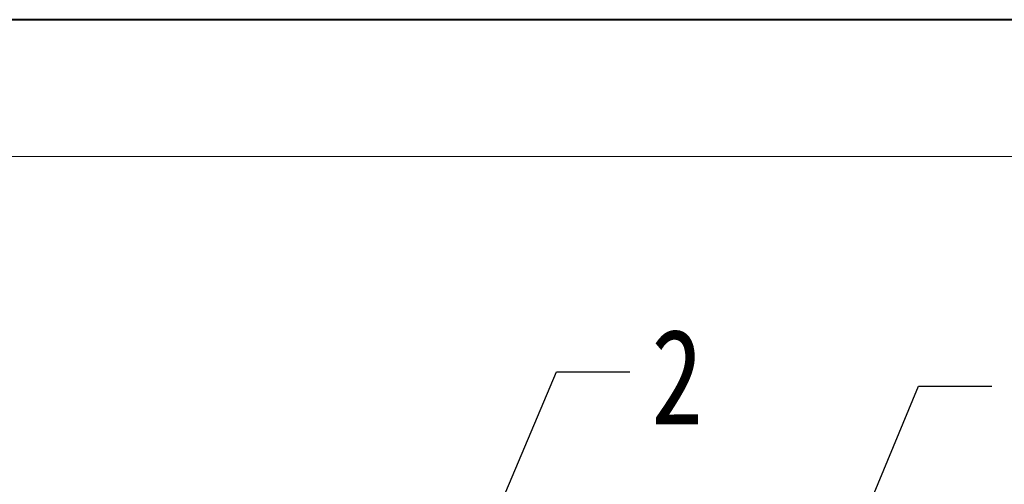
# Model space of a CAD drawing. Header units: millimetres. Extents: x -797 to 677, y 79 to 1112.
# Tile 66 of 75: x 181 to 306, y 1053 to 1112. Entities that reach past the tile are written whole.
import ezdxf

# ---------------------------------------------------------------- set-up
doc = ezdxf.new("R2010")
doc.units = ezdxf.units.MM
doc.styles.get("Standard").update_dxf_attribs({"font": '仿宋_GB2312.ttf', "width": 0.8})
doc.dimstyles.new('ISO-25.1', dxfattribs={"dimtxt": 6, "dimasz": 5, "dimexe": 3.5, "dimexo": 0.625, "dimgap": 1.5, "dimtad": 1, "dimtoh": 1, "dimtxsty": 'Standard', "dimcen": 2.5, "dimadec": 0, "dimazin": 0, "dimtfac": 1, "dimtmove": 0, "dimatfit": 3, "dimfxl": 0, "dimarcsym": 0})

msp = doc.modelspace()

# ---------------------------------------------------------------- linework, layer by layer
at = {"color": 7, "lineweight": 40}
msp.add_line((663.665, 1112.334), (-797.163, 1112.334), dxfattribs=at)
at = {"color": 7, "lineweight": 13}
msp.add_line((646.274, 1094.943), (-710.209, 1094.943), dxfattribs=at)

# ---------------------------------------------------------------- texts
at = {"color": 5, "lineweight": 9, "insert": (261.254, 1073.065), "char_height": 12.1, "width": 1.815, "attachment_point": 1}
msp.add_mtext('2', dxfattribs=at)

# ---------------------------------------------------------------- leaders
at = {"color": 5, "lineweight": 9}
for points in [[(235.313, 1034.684), (249.206, 1067.62), (258.531, 1067.62)], [(274.503, 1015.845), (295.216, 1065.809), (304.542, 1065.809)]]:
    msp.add_leader(points, dimstyle='ISO-25.1', override={"dimgap": 1.5, "dimtad": 0, "dimldrblk": 'Dot'}, dxfattribs=at)

doc.saveas('drawing.dxf')
